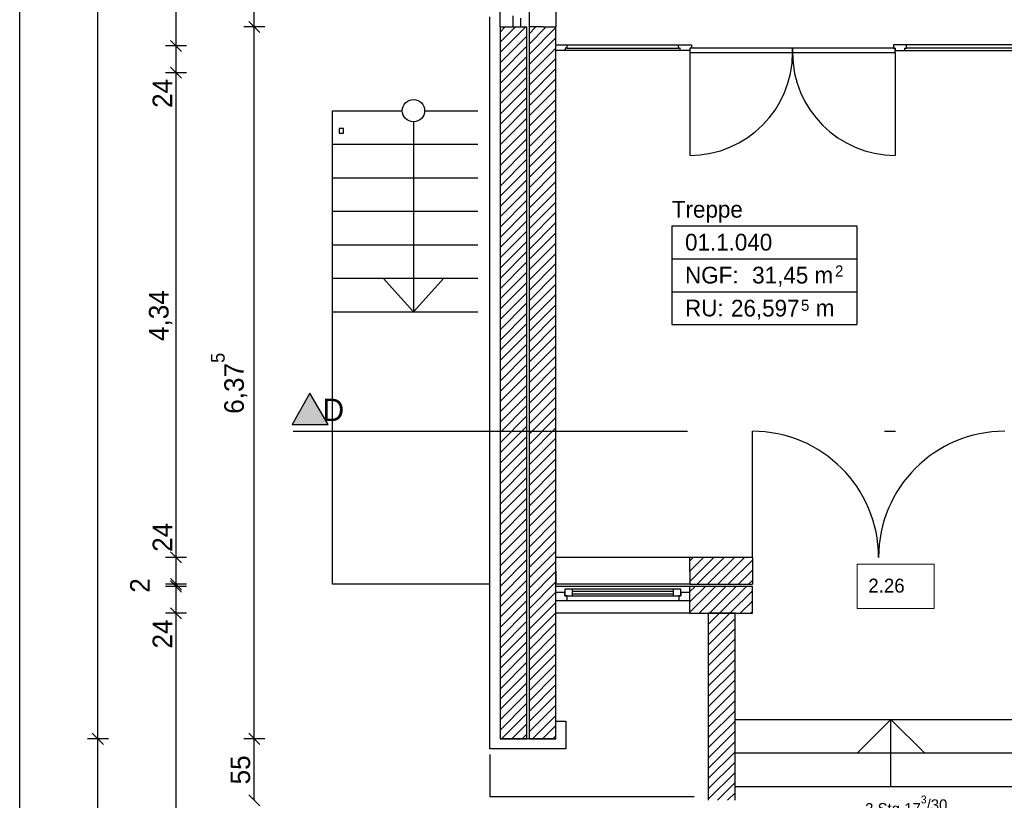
# Model space of a CAD drawing. Extents: x -28.8 to 46.3, y -5 to 85.1.
# Tile 9 of 26: x -4.3 to 4.5, y 27 to 33.9. Entities that reach past the tile are written whole.
import ezdxf

# ---------------------------------------------------------------- set-up
doc = ezdxf.new("R2010")
doc.units = 0
doc.header["$MEASUREMENT"] = 0
doc.linetypes.add('Strichpunktlinie', pattern=[0.006703, 0.003528, -0.001764, 0, -0.001411])
doc.linetypes.add('Wipeout_Contour', pattern=[1, 0, -1])
for name, color, linetype in [('1._OG_2_0', 7, 'Continuous'), ('1._OG_2_P_BM_AUSSEN', 7, 'Continuous'), ('1._OG_2_P_ZE_BILD', 7, 'Continuous'), ('1._OG_2_P_ZE_TEXT', 7, 'Continuous'), ('1._OG_2_R_NT_AUSSENWAND', 7, 'Continuous'), ('1._OG_2_R_NT_INNENWAND', 7, 'Continuous'), ('1._OG_2_R_NT_TREPPE', 7, 'Continuous'), ('1._OG_2_R_TR_AUSSENWAND', 7, 'Continuous'), ('1._OG_2_R_TR_INNENWAND', 7, 'Continuous'), ('1._OG_2_Räume', 7, 'Continuous')]:
    doc.layers.add(name, color=color, linetype=linetype)
doc.styles.add('ERSTELLTER_STIL_1', font='txt')
doc.styles.add('ERSTELLTER_STIL_2', font='txt')
pattern_1 = [(45, (0, 0), (-0.04596194, 0.04596194), [])]

msp = doc.modelspace()

# ---------------------------------------------------------------- hatches: boundary and pattern name
at = {"layer": '1._OG_2_P_ZE_BILD', "linetype": 'Continuous', "lineweight": 18, "ltscale": 1000}
msp.add_hatch(color=9, dxfattribs=at).paths.add_polyline_path([(-1.8592, 30.3137), (-1.5378, 30.3137), (-1.7012, 30.5968)], flags=0)
at = {"layer": '1._OG_2_R_TR_AUSSENWAND', "linetype": 'Continuous', "ltscale": 1000}
h = msp.add_hatch(dxfattribs=at)
h.set_pattern_fill('MW_Kalksandstein_0002', color=256, style=0, pattern_type=2)
h.set_pattern_definition(pattern_1)
h.paths.add_polyline_path([(0.0013, 27.5), (0.2413, 27.5), (0.2413, 33.875), (0.1863, 33.875), (0.1163, 33.875), (0.0013, 33.875)], flags=0)
h = msp.add_hatch(dxfattribs=at)
h.set_pattern_fill('MW_Kalksandstein_0002', color=256, style=0, pattern_type=2)
h.set_pattern_definition(pattern_1)
h.paths.add_polyline_path([(2.105, 28.625), (1.865, 28.625), (1.865, 26.95), (1.98, 26.95), (2.05, 26.95), (2.105, 26.95)], flags=0)
at = {"layer": '1._OG_2_R_TR_INNENWAND', "linetype": 'Continuous', "ltscale": 1000}
h = msp.add_hatch(dxfattribs=at)
h.set_pattern_fill('MW_Kalksandstein_0002', color=256, style=0, pattern_type=2)
h.set_pattern_definition(pattern_1)
h.paths.add_polyline_path([(1.7013, 29.125), (1.7013, 28.885), (2.26, 28.885), (2.26, 29.125)], flags=0)
h = msp.add_hatch(dxfattribs=at)
h.set_pattern_fill('MW_Kalksandstein_0002', color=256, style=0, pattern_type=2)
h.set_pattern_definition(pattern_1)
h.paths.add_polyline_path([(1.7013, 28.74), (1.7013, 28.625), (2.26, 28.625), (2.26, 28.865), (1.7013, 28.865), (1.7013, 28.81)], flags=0)

# ---------------------------------------------------------------- linework, layer by layer
at = {"layer": '1._OG_2_0', "linetype": 'Continuous', "ltscale": 1000}
for p, q in [((0.0013, 33.875), (0.1163, 33.875)), ((0.1163, 33.875), (0.1863, 33.875)), ((0.1863, 33.875), (0.2413, 33.875)), ((0.5, 33.665), (0.5, 33.705)), ((2.26, 29.125), (2.26, 28.885)), ((0.5013, 28.81), (0.5013, 28.865)), ((1.7013, 28.81), (1.7013, 28.865)), ((0.5013, 28.74), (0.5013, 28.81)), ((0.5013, 28.625), (0.5013, 28.74)), ((1.7013, 28.74), (1.7013, 28.81)), ((1.7013, 28.625), (1.7013, 28.74))]:
    msp.add_line(p, q, dxfattribs=at)
at = {"layer": '1._OG_2_P_BM_AUSSEN', "linetype": 'Continuous', "ltscale": 1000}
for p, q in [((-4.2987, 0), (-4.2987, 41.865)), ((-3.5987, 27.5), (-3.5987, 41.865)), ((-2.8987, 33.705), (-2.8987, 36.51)), ((-2.1987, 33.875), (-2.1987, 36.51)), ((-2.1049, 33.875), (-2.2924, 33.875)), ((-2.2487, 33.925), (-2.1487, 33.825)), ((-2.1987, 27.5), (-2.1987, 33.875)), ((-2.8049, 33.705), (-2.9924, 33.705)), ((-2.9487, 33.755), (-2.8487, 33.655)), ((-2.8987, 33.465), (-2.8987, 33.705)), ((-2.9487, 33.515), (-2.8487, 33.415)), ((-2.8049, 33.465), (-2.9924, 33.465)), ((-2.8987, 29.125), (-2.8987, 33.465)), ((-2.8049, 29.125), (-2.9924, 29.125)), ((-2.9487, 29.175), (-2.8487, 29.075)), ((-2.8987, 28.885), (-2.8987, 29.125)), ((-2.9487, 28.935), (-2.8487, 28.835)), ((-2.8487, 28.815), (-2.9487, 28.915)), ((-2.8049, 28.885), (-2.9924, 28.885)), ((-2.8049, 28.865), (-2.9924, 28.865)), ((-2.8987, 28.865), (-2.8987, 28.885)), ((-2.8987, 28.625), (-2.8987, 28.865)), ((-2.9487, 28.675), (-2.8487, 28.575)), ((-2.8049, 28.625), (-2.9924, 28.625)), ((-2.8987, 22.99), (-2.8987, 28.625)), ((-3.6487, 27.55), (-3.5487, 27.45)), ((-2.2487, 27.55), (-2.1487, 27.45)), ((-3.5049, 27.5), (-3.6924, 27.5)), ((-3.5987, 22.99), (-3.5987, 27.5)), ((-2.1049, 27.5), (-2.2924, 27.5)), ((-2.1987, 26.95), (-2.1987, 27.5)), ((-2.2487, 27), (-2.1487, 26.9))]:
    msp.add_line(p, q, dxfattribs=at)
at = {"layer": '1._OG_2_P_ZE_BILD', "color": 255, "linetype": 'Continuous', "lineweight": 18, "ltscale": 1000}
for p, q in [((-1.7012, 30.5968), (-1.8592, 30.3137)), ((-1.5378, 30.3137), (-1.7012, 30.5968)), ((-1.8592, 30.3137), (-1.5378, 30.3137))]:
    msp.add_line(p, q, dxfattribs=at)
at = {"layer": '1._OG_2_P_ZE_BILD', "linetype": 'Continuous', "ltscale": 1000}
for p, q in [((-1.7012, 30.5968), (-1.8592, 30.3137)), ((-1.5378, 30.3137), (-1.7012, 30.5968)), ((-1.8592, 30.3137), (-1.5378, 30.3137))]:
    msp.add_line(p, q, dxfattribs=at)
at = {"layer": '1._OG_2_P_ZE_BILD', "linetype": 'Strichpunktlinie', "ltscale": 1000}
msp.add_line((-1.8494, 30.2569), (16.6285, 30.2569), dxfattribs=at)
at = {"layer": '1._OG_2_P_ZE_TEXT', "color": 255, "linetype": 'Continuous', "lineweight": 18, "ltscale": 1000}
for p, q in [((3.8879, 29.0632), (3.1982, 29.0632)), ((3.1982, 29.0632), (3.1982, 28.6668)), ((3.8879, 28.6668), (3.8879, 29.0632)), ((3.1982, 28.6668), (3.8879, 28.6668))]:
    msp.add_line(p, q, dxfattribs=at)
at = {"layer": '1._OG_2_R_NT_AUSSENWAND', "linetype": 'Continuous', "ltscale": 1000}
for p, q in [((0.5013, 27.5), (0.0013, 27.5)), ((-0.0887, 27.3616), (-0.0887, 26.98)), ((1.74, 26.98), (-0.0887, 26.98))]:
    msp.add_line(p, q, dxfattribs=at)
at = {"layer": '1._OG_2_R_NT_TREPPE', "linetype": 'Continuous', "ltscale": 1000}
for p, q in [((-1.4987, 31.325), (-1.4987, 33.125)), ((-1.4987, 33.125), (-0.8737, 33.125)), ((-0.6737, 33.125), (-0.1987, 33.125)), ((-0.7737, 33.025), (-0.7737, 31.325)), ((-1.3987, 32.965), (-1.4387, 32.965)), ((-1.4387, 32.965), (-1.4387, 32.925)), ((-1.4387, 32.925), (-1.3987, 32.925)), ((-1.3987, 32.925), (-1.3987, 32.965)), ((-1.4987, 32.825), (-0.1987, 32.825)), ((-1.4987, 32.525), (-0.1987, 32.525)), ((-1.4987, 32.225), (-0.1987, 32.225)), ((-1.4987, 31.925), (-0.1987, 31.925)), ((-1.4987, 31.625), (-0.1987, 31.625)), ((-0.7737, 31.325), (-1.0447, 31.625)), ((-0.7737, 31.325), (-0.5027, 31.625)), ((-1.4987, 28.885), (-1.4987, 31.325)), ((-1.4987, 31.325), (-0.1987, 31.325)), ((-0.0987, 28.885), (-1.4987, 28.885)), ((2.105, 27.675), (4.895, 27.675)), ((3.5, 27.675), (3.2, 27.375)), ((3.5, 27.075), (3.5, 27.675)), ((3.5, 27.675), (3.8, 27.375)), ((2.105, 27.375), (4.895, 27.375)), ((2.105, 27.075), (4.895, 27.075))]:
    msp.add_line(p, q, dxfattribs=at)
msp.add_circle((-0.7737, 33.125), 0.1, dxfattribs=at)
at = {"layer": '1._OG_2_R_TR_AUSSENWAND', "linetype": 'Continuous', "ltscale": 1000}
for p, q in [((0.0013, 33.875), (0.0013, 36.51)), ((0.2613, 36.51), (0.2613, 33.875)), ((0.5013, 36.51), (0.5013, 33.875)), ((-0.0887, 27.41), (-0.0887, 33.965)), ((0.0013, 33.875), (0.0013, 27.5)), ((0.2413, 27.5), (0.2413, 33.875)), ((0.2613, 33.875), (0.2613, 27.5)), ((0.3863, 33.875), (0.2613, 33.875)), ((0.3863, 33.875), (0.5013, 33.875)), ((2.105, 28.625), (1.865, 28.625)), ((1.865, 28.625), (1.865, 26.95)), ((2.105, 26.95), (2.105, 28.625)), ((0.5013, 27.66), (0.5913, 27.66)), ((0.5913, 27.66), (0.5913, 27.41)), ((0.0013, 27.5), (0.2413, 27.5)), ((0.2613, 27.5), (0.5013, 27.5)), ((0.5913, 27.41), (-0.0887, 27.41))]:
    msp.add_line(p, q, dxfattribs=at)
at = {"layer": '1._OG_2_R_TR_INNENWAND', "linetype": 'Continuous', "ltscale": 1000}
for p, q in [((2.26, 29.125), (2.26, 30.255)), ((0.5013, 29), (0.5013, 29.125)), ((1.7013, 29.125), (0.5013, 29.125)), ((2.26, 29.125), (1.7013, 29.125)), ((1.7013, 29), (1.7013, 29.125)), ((0.5013, 29), (0.5013, 28.885)), ((1.7013, 29), (1.7013, 28.885)), ((1.7013, 28.885), (0.5013, 28.885)), ((1.7013, 28.865), (0.5013, 28.865)), ((1.7013, 28.885), (2.26, 28.885)), ((2.26, 28.865), (1.7013, 28.865)), ((2.26, 28.625), (2.26, 28.865)), ((1.7013, 28.625), (0.5013, 28.625)), ((1.7013, 28.625), (2.26, 28.625))]:
    msp.add_line(p, q, dxfattribs=at)
for centre, start, end in [((2.26, 29.125), 0, 90), ((4.52, 29.125), 90, 180)]:
    msp.add_arc(centre, 1.13, start, end, dxfattribs=at)
at = {"layer": '1._OG_2_Räume', "linetype": 'Continuous', "ltscale": 1000}
for p, q in [((1.5396, 32.0937), (1.5396, 31.2097)), ((1.5396, 32.0937), (3.1943, 32.0937)), ((3.1943, 32.0937), (3.1943, 31.2097)), ((1.5396, 31.799), (3.1943, 31.799)), ((1.5396, 31.5044), (3.1943, 31.5044)), ((1.5396, 31.2097), (3.1943, 31.2097))]:
    msp.add_line(p, q, dxfattribs=at)

# ---------------------------------------------------------------- texts
at = {"layer": '1._OG_2_P_BM_AUSSEN', "linetype": 'Continuous', "char_height": 0.175, "attachment_point": 7, "rotation": 90, "style": 'ERSTELLTER_STIL_2'}
for s, insert in [('{24}', (-2.9337, 33.1494)), ('{4,34}', (-2.9337, 31.0622)), ('{6,37\\A1{\\H0.7x;\\S5^  ;}}', (-2.2597, 30.4109)), ('{24}', (-2.9337, 29.175)), ('{2}', (-3.1349, 28.8086)), ('{24}', (-2.9337, 28.3094)), ('{55}', (-2.2337, 27.0922))]:
    msp.add_mtext(s, dxfattribs=dict(at, insert=insert))
at = {"layer": '1._OG_2_P_ZE_BILD', "linetype": 'Continuous', "insert": (-1.5873, 30.5463), "char_height": 0.2, "attachment_point": 1, "style": 'ERSTELLTER_STIL_1'}
msp.add_mtext('{D}', dxfattribs=at)
at = {"layer": '1._OG_2_P_ZE_TEXT', "linetype": 'Continuous', "attachment_point": 1}
for s, insert, char_height, style in [('{2.26}', (3.2982, 28.9346), 0.125, 'ERSTELLTER_STIL_2'), ('{3 Stg.17\\A1{\\H0.7x;\\S3^  ;}/30}', (3.27, 26.9927), 0.1, 'ERSTELLTER_STIL_1')]:
    msp.add_mtext(s, dxfattribs=dict(at, insert=insert, char_height=char_height, style=style))
at = {"layer": '1._OG_2_Räume', "linetype": 'Continuous'}
for s, insert, char_height, attachment_point, style in [('{Treppe}', (1.5396, 32.3172), 0.15, 1, 'ERSTELLTER_STIL_1'), ('{01.1.040 }', (1.6575, 32.0226), 0.15, 1, 'ERSTELLTER_STIL_2'), ('{2}', (3.0006, 31.7393), 0.1, 1, 'ERSTELLTER_STIL_2'), ('{NGF: }', (1.6575, 31.7279), 0.15, 1, 'ERSTELLTER_STIL_2'), ('{31,45 m}', (2.2586, 31.7279), 0.15, 1, 'ERSTELLTER_STIL_2'), ('{RU: }', (1.6575, 31.4333), 0.15, 1, 'ERSTELLTER_STIL_2'), ('{26,597}', (2.0689, 31.2542), 0.15, 7, 'ERSTELLTER_STIL_2'), ('{5}', (2.6957, 31.3316), 0.1, 7, 'ERSTELLTER_STIL_2'), ('{ m}', (2.7715, 31.4333), 0.15, 1, 'ERSTELLTER_STIL_2')]:
    msp.add_mtext(s, dxfattribs=dict(at, insert=insert, char_height=char_height, attachment_point=attachment_point, style=style))

# ---------------------------------------------------------------- wipeouts: each hides what was drawn before it
at = {"color": 254, "linetype": 'Wipeout_Contour', "lineweight": 0, "ltscale": 269.274585}
msp.add_wipeout([(0.585, 33.685), (0.6, 33.685), (0.6, 33.715), (1.6, 33.715), (1.6, 33.685), (1.615, 33.685), (1.615, 33.665), (0.585, 33.665)], dxfattribs=at).dxf.layer = '1._OG_2_R_NT_INNENWAND'
at = {"color": 254, "linetype": 'Wipeout_Contour', "lineweight": 0, "ltscale": 271.156032}
msp.add_wipeout([(4.655, 33.685), (4.64, 33.685), (4.64, 33.715), (3.64, 33.715), (3.64, 33.685), (3.625, 33.685), (3.625, 33.665), (4.655, 33.665)], dxfattribs=at).dxf.layer = '1._OG_2_R_NT_INNENWAND'
at = {"color": 254, "linetype": 'Wipeout_Contour', "lineweight": 0, "ltscale": 115.157656}
msp.add_wipeout([(1.6013, 28.74), (1.6013, 28.78), (0.6013, 28.78), (0.6013, 28.74)], dxfattribs=at).dxf.layer = '1._OG_2_R_TR_INNENWAND'

# ---------------------------------------------------------------- next in the draw order: wipeouts: each hides what was drawn before it
at = {"color": 254, "linetype": 'Wipeout_Contour', "lineweight": 0, "ltscale": 269.447325}
msp.add_wipeout([(1.615, 33.685), (1.6, 33.685), (1.6, 33.715), (1.715, 33.715), (1.715, 33.685), (1.7, 33.685), (1.7, 33.665), (1.615, 33.665)], dxfattribs=at).dxf.layer = '1._OG_2_R_NT_INNENWAND'
at = {"color": 254, "linetype": 'Wipeout_Contour', "lineweight": 0, "ltscale": 270.641908}
msp.add_wipeout([(3.625, 33.685), (3.64, 33.685), (3.64, 33.715), (3.525, 33.715), (3.525, 33.685), (3.54, 33.685), (3.54, 33.665), (3.625, 33.665)], dxfattribs=at).dxf.layer = '1._OG_2_R_NT_INNENWAND'
at = {"color": 254, "linetype": 'Wipeout_Contour', "lineweight": 0, "ltscale": 204.225862}
msp.add_wipeout([(0.1863, 33.875), (0.1863, 33.955), (0.1563, 33.955), (0.1563, 33.975), (0.1163, 33.975), (0.1163, 33.875)], dxfattribs=at).dxf.layer = '1._OG_2_R_TR_AUSSENWAND'
at = {"color": 254, "linetype": 'Wipeout_Contour', "lineweight": 0, "ltscale": 172.843602}
msp.add_wipeout([(0.5013, 28.74), (0.6013, 28.74), (0.6013, 28.78), (0.5813, 28.78), (0.5813, 28.81), (0.5013, 28.81)], dxfattribs=at).dxf.layer = '1._OG_2_R_TR_INNENWAND'
at = {"color": 254, "linetype": 'Wipeout_Contour', "lineweight": 0, "ltscale": 115.274401}
msp.add_wipeout([(1.5513, 28.78), (1.5513, 28.8), (0.6513, 28.8), (0.6513, 28.78)], dxfattribs=at).dxf.layer = '1._OG_2_R_TR_INNENWAND'
at = {"color": 254, "linetype": 'Wipeout_Contour', "lineweight": 0, "ltscale": 173.136914}
msp.add_wipeout([(1.7013, 28.81), (1.6213, 28.81), (1.6213, 28.78), (1.6013, 28.78), (1.6013, 28.74), (1.7013, 28.74)], dxfattribs=at).dxf.layer = '1._OG_2_R_TR_INNENWAND'

# ---------------------------------------------------------------- next in the draw order: hatches: boundary and pattern name
at = {"layer": '1._OG_2_R_TR_AUSSENWAND', "linetype": 'Continuous', "ltscale": 1000}
h = msp.add_hatch(dxfattribs=at)
h.set_pattern_fill('MW_Kalksandstein_0002', color=256, style=0, pattern_type=2)
h.set_pattern_definition(pattern_1)
h.paths.add_polyline_path([(0.5013, 33.875), (0.2613, 33.875), (0.2613, 27.5), (0.5013, 27.5)], flags=0)

# ---------------------------------------------------------------- next in the draw order: linework, layer by layer
at = {"layer": '1._OG_2_R_NT_INNENWAND', "linetype": 'Continuous', "ltscale": 1000}
for p, q in [((1.6, 33.685), (1.6, 33.715)), ((1.615, 33.685), (1.6, 33.685)), ((1.615, 33.665), (1.615, 33.685)), ((3.625, 33.685), (3.64, 33.685)), ((3.625, 33.665), (3.625, 33.685)), ((4.64, 33.715), (3.64, 33.715)), ((3.64, 33.685), (3.64, 33.715)), ((4.64, 33.685), (3.64, 33.685)), ((3.625, 33.665), (4.655, 33.665))]:
    msp.add_line(p, q, dxfattribs=at)
at = {"layer": '1._OG_2_R_TR_AUSSENWAND', "linetype": 'Continuous', "ltscale": 1000}
for p, q in [((0.1163, 33.975), (0.1163, 33.875)), ((0.1863, 33.875), (0.1863, 33.955)), ((0.1163, 33.875), (0.1863, 33.875)), ((0.5013, 27.5), (0.5013, 33.875))]:
    msp.add_line(p, q, dxfattribs=at)
at = {"layer": '1._OG_2_R_TR_INNENWAND', "linetype": 'Continuous', "ltscale": 1000}
for p, q in [((0.5013, 28.74), (0.5013, 28.81)), ((1.7013, 28.74), (1.7013, 28.81))]:
    msp.add_line(p, q, dxfattribs=at)

# ---------------------------------------------------------------- next in the draw order: wipeouts: each hides what was drawn before it
at = {"color": 254, "linetype": 'Wipeout_Contour', "lineweight": 0, "ltscale": 135.247034}
msp.add_wipeout([(3.54, 33.645), (3.54, 33.685), (2.62, 33.685), (2.62, 33.645)], dxfattribs=at).dxf.layer = '1._OG_2_R_NT_INNENWAND'
at = {"color": 254, "linetype": 'Wipeout_Contour', "lineweight": 0, "ltscale": 115.434244}
msp.add_wipeout([(1.5513, 28.82), (1.5513, 28.84), (0.6513, 28.84), (0.6513, 28.82)], dxfattribs=at).dxf.layer = '1._OG_2_R_TR_INNENWAND'

# ---------------------------------------------------------------- next in the draw order: linework, layer by layer
at = {"layer": '1._OG_2_R_NT_INNENWAND', "linetype": 'Continuous', "ltscale": 1000}
for p, q in [((3.64, 33.715), (3.525, 33.715)), ((3.525, 33.715), (3.525, 33.685)), ((3.525, 33.685), (3.54, 33.685)), ((3.54, 33.685), (3.54, 33.665)), ((3.54, 33.645), (3.54, 33.685)), ((3.54, 33.665), (3.625, 33.665)), ((3.54, 33.645), (3.54, 32.725))]:
    msp.add_line(p, q, dxfattribs=at)

# ---------------------------------------------------------------- next in the draw order: wipeouts: each hides what was drawn before it
at = {"color": 254, "linetype": 'Wipeout_Contour', "lineweight": 0, "ltscale": 201.964286}
msp.add_wipeout([(0.5, 33.715), (0.6, 33.715), (0.6, 33.685), (0.585, 33.685), (0.585, 33.665), (0.5, 33.665)], dxfattribs=at).dxf.layer = '1._OG_2_R_NT_INNENWAND'
at = {"color": 254, "linetype": 'Wipeout_Contour', "lineweight": 0, "ltscale": 134.962393}
msp.add_wipeout([(2.62, 33.645), (2.62, 33.685), (1.7, 33.685), (1.7, 33.645)], dxfattribs=at).dxf.layer = '1._OG_2_R_NT_INNENWAND'
at = {"color": 254, "linetype": 'Wipeout_Contour', "lineweight": 0, "ltscale": 115.283709}
msp.add_wipeout([(0.6513, 28.78), (0.6513, 28.84), (0.5813, 28.84), (0.5813, 28.78)], dxfattribs=at).dxf.layer = '1._OG_2_R_TR_INNENWAND'
at = {"color": 254, "linetype": 'Wipeout_Contour', "lineweight": 0, "ltscale": 115.431727}
msp.add_wipeout([(1.6213, 28.78), (1.6213, 28.84), (1.5513, 28.84), (1.5513, 28.78)], dxfattribs=at).dxf.layer = '1._OG_2_R_TR_INNENWAND'

# ---------------------------------------------------------------- next in the draw order: linework, layer by layer
at = {"layer": '1._OG_2_R_NT_INNENWAND', "linetype": 'Continuous', "ltscale": 1000}
for p, q in [((0.5, 33.715), (0.6, 33.715)), ((0.5, 33.665), (0.5, 33.715)), ((0.5, 33.665), (0.5, 33.705)), ((0.6, 33.685), (0.585, 33.685)), ((0.585, 33.685), (0.585, 33.665)), ((0.6, 33.715), (1.6, 33.715)), ((0.6, 33.715), (0.6, 33.685)), ((0.6, 33.685), (1.6, 33.685)), ((1.6, 33.715), (1.715, 33.715)), ((1.715, 33.685), (1.7, 33.685)), ((1.7, 33.685), (1.7, 33.665)), ((2.62, 33.685), (1.7, 33.685)), ((1.7, 33.685), (1.7, 33.645)), ((1.715, 33.715), (1.715, 33.685)), ((3.54, 33.685), (2.62, 33.685)), ((2.62, 33.685), (2.62, 33.645)), ((2.62, 33.645), (2.62, 33.685)), ((0.585, 33.665), (0.5, 33.665)), ((1.615, 33.665), (0.585, 33.665)), ((1.7, 33.665), (1.615, 33.665)), ((1.7, 33.645), (1.7, 32.725)), ((1.7, 33.645), (2.62, 33.645)), ((2.62, 33.645), (3.54, 33.645))]:
    msp.add_line(p, q, dxfattribs=at)
for centre, start, end in [((1.7, 33.645), 270, 0), ((3.54, 33.645), 180, 270)]:
    msp.add_arc(centre, 0.92, start, end, dxfattribs=at)
at = {"layer": '1._OG_2_R_TR_INNENWAND', "linetype": 'Continuous', "ltscale": 1000}
for p, q in [((0.5813, 28.84), (0.5813, 28.78)), ((1.6213, 28.78), (1.6213, 28.84)), ((0.5813, 28.81), (0.5013, 28.81)), ((0.5013, 28.74), (0.6013, 28.74)), ((0.5813, 28.78), (0.5813, 28.81)), ((0.6013, 28.78), (0.5813, 28.78)), ((0.6013, 28.74), (0.6013, 28.78)), ((0.6013, 28.74), (1.6013, 28.74)), ((1.6213, 28.78), (1.6013, 28.78)), ((1.6013, 28.78), (1.6013, 28.74)), ((1.6013, 28.74), (1.7013, 28.74)), ((1.7013, 28.81), (1.6213, 28.81)), ((1.6213, 28.81), (1.6213, 28.78))]:
    msp.add_line(p, q, dxfattribs=at)

# ---------------------------------------------------------------- next in the draw order: wipeouts: each hides what was drawn before it
at = {"color": 254, "linetype": 'Wipeout_Contour', "lineweight": 0, "ltscale": 115.354323}
msp.add_wipeout([(1.5513, 28.82), (0.6513, 28.82), (0.6513, 28.8), (1.5513, 28.8)], dxfattribs=at).dxf.layer = '1._OG_2_R_TR_INNENWAND'

# ---------------------------------------------------------------- next in the draw order: linework, layer by layer
at = {"layer": '1._OG_2_R_TR_INNENWAND', "linetype": 'Continuous', "ltscale": 1000}
for p, q in [((0.6513, 28.84), (0.5813, 28.84)), ((1.5513, 28.84), (0.6513, 28.84)), ((0.6513, 28.78), (0.6513, 28.84)), ((1.6213, 28.84), (1.5513, 28.84)), ((1.5513, 28.84), (1.5513, 28.78)), ((0.5813, 28.78), (0.6513, 28.78)), ((1.5513, 28.82), (0.6513, 28.82)), ((0.6513, 28.8), (1.5513, 28.8)), ((0.6513, 28.78), (1.5513, 28.78)), ((1.5513, 28.78), (1.6213, 28.78))]:
    msp.add_line(p, q, dxfattribs=at)

doc.saveas('drawing.dxf')
